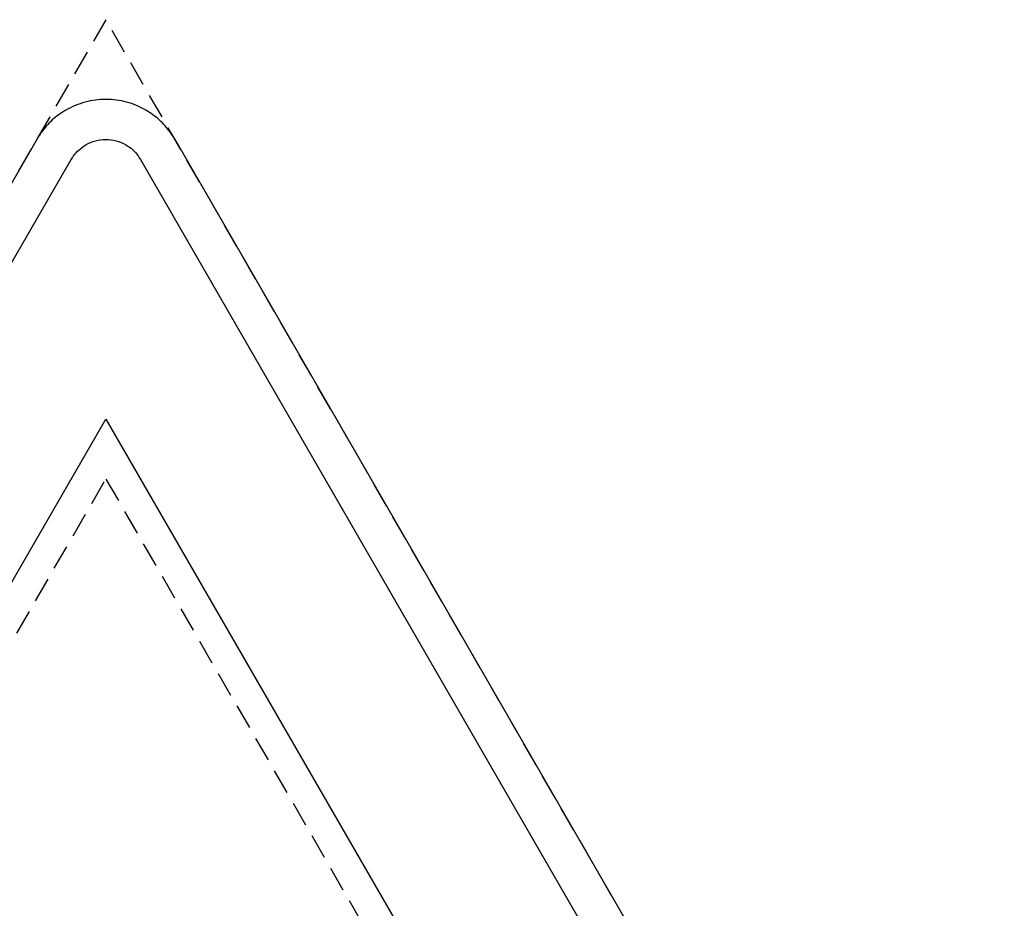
# Model space of a CAD drawing. Header units: millimetres. Extents: x -29 to 951, y -155 to 779.
# Tile 6 of 6: x 378 to 871, y 334 to 779. Entities that reach past the tile are written whole.
import ezdxf

# ---------------------------------------------------------------- set-up
doc = ezdxf.new("R2010")
doc.units = ezdxf.units.MM
doc.header["$LTSCALE"] = 5
doc.linetypes.add('ČÁRKOVANÁX2', pattern=[1.5, 1, -0.5])
doc.layers.add('Značka', color=7, linetype='Continuous')

msp = doc.modelspace()

# ---------------------------------------------------------------- linework, layer by layer
at = {"layer": 'Značka', "color": 6, "linetype": 'ČÁRKOVANÁX2', "ltscale": 2.5}
for points in [[(870.72, 0), (420.72, 779.42), (-29.28, 0)], [(169.9, 114.94), (420.72, 549.36), (671.53, 114.94)]]:
    msp.add_lwpolyline(points, close=True, dxfattribs=at)
at = {"layer": 'Značka', "color": 5}
msp.add_lwpolyline([(836.08, 60), (455.36, 719.42), (454.24, 721.19, 0.010748), (453.08, 722.93, 0.055773), (447.54, 729.17, 0.055979), (440.72, 734.06, 0.069561), (431.09, 738.14, 0.069791), (420.72, 739.42, 0.069502), (410.36, 738.12, 0.067732), (400.72, 734.06, 0.055944), (393.86, 729.2, 0.061133), (388.36, 722.93, 0.012257), (387.19, 721.2), (386.08, 719.42), (5.36, 60, 0.003576)], format="xyb", dxfattribs=at)
at = {"layer": 'Značka', "color": 1}
msp.add_lwpolyline([(22.68, 50), (403.4, 709.42), (403.95, 710.31), (404.54, 711.18, -0.055851), (407.31, 714.3, -0.05603), (410.72, 716.74, -0.069574), (415.53, 718.78, -0.069723), (420.72, 719.42, -0.069439), (425.9, 718.77, -0.067755), (430.72, 716.74, -0.055971), (434.15, 714.31, -0.061159), (436.9, 711.18), (437.48, 710.31), (438.04, 709.42), (818.76, 50)], format="xyb", dxfattribs=at)
msp.add_lwpolyline([(143.92, 100), (420.72, 579.42), (697.51, 100), (143.92, 100)], dxfattribs=at)

doc.saveas('drawing.dxf')
